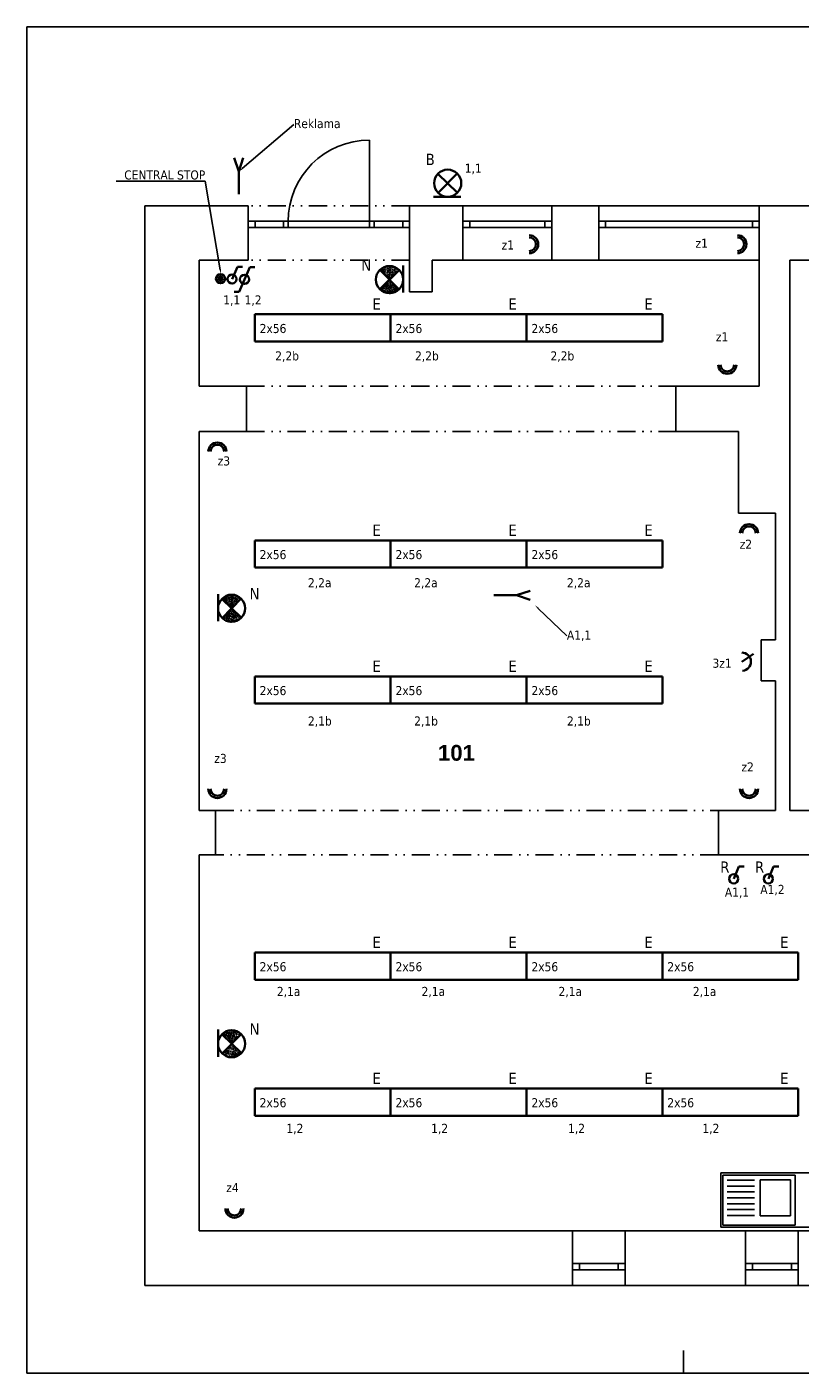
# Model space of a CAD drawing. Header units: millimetres. Extents: x -43330 to -14980, y 7648 to 41537.
# Tile 2 of 5: x -43330 to -34795, y 26687 to 41537. Entities that reach past the tile are written whole.
import ezdxf
from ezdxf import colors
from ezdxf.entities.mleader import LeaderData, LeaderLine
from ezdxf.enums import TextEntityAlignment as Align
from ezdxf.math import Vec2, Vec3

# ---------------------------------------------------------------- set-up
doc = ezdxf.new("R2010")
doc.units = ezdxf.units.MM
doc.header["$MEASUREMENT"] = 0
doc.linetypes.add('Čerchovaná se dvěma tečkami M', pattern=[455.00000000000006, 200, -75.00000000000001, 15.00000000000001, -75.00000000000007, 15.00000000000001, -75.00000000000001])
for name, color, linetype, lineweight in [('0_E_Osv', 1, 'Continuous', 35), ('0_E_Pop', 4, 'Continuous', 20), ('E_BYTY', 1, 'Continuous', 35)]:
    doc.layers.add(name, color=color, linetype=linetype, lineweight=lineweight)
for name, color, linetype in [('Nábytek', 7, 'Continuous'), ('Okna ArchiCADu', 7, 'Continuous'), ('SLEPAK', 7, 'Continuous')]:
    doc.layers.add(name, color=color, linetype=linetype)
doc.styles.add('GENERATED_STYLE_1', font='arialbd.ttf')
doc.styles.get("Standard").update_dxf_attribs({"font": 'tahoma.ttf'})

# ---------------------------------------------------------------- blocks, each defined once
blk = doc.blocks.new('Sv_zářivkové 2x36W')
at = {"linetype": 'Continuous'}
for p, q in [((1500, 150), (0, 150)), ((0, 150), (0, -150)), ((1500, -150), (1500, 150)), ((0, -150), (1500, -150))]:
    blk.add_line(p, q, dxfattribs=at)
at = {"flags": 9}
for tag, p in [('MJ', (200, 331.1135700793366)), ('SKUPINA', (200, 181.1135700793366))]:
    blk.add_attdef(tag, text='', height=100, dxfattribs=at).set_placement(p, align=Align.RIGHT)
for tag, p, height, flags in [('OZNAČENÍ', (1300, 200), 125, 8), ('TYP', (54.93285732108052, -56.54743458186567), 100, 8), ('VÝROBCE', (300, -300), 100, 9), ('POPIS', (300, -450), 100, 9), ('POZNÁMKA', (300, -600), 100, 9)]:
    blk.add_attdef(tag, p, '', height=height, dxfattribs=dict(flags=flags))
blk = doc.blocks.new('Vývod 230V')
at = {"linetype": 'Continuous'}
for p, q in [((-250, 0), (-400, 50)), ((-250, 0), (-400, -50)), ((0, 0), (-250, 0))]:
    blk.add_line(p, q, dxfattribs=at)
at = {"flags": 9}
for tag, p in [('MJ', (-500, 100)), ('SKUPINA', (-500, -50))]:
    blk.add_attdef(tag, text='', height=100, dxfattribs=at).set_placement(p, align=Align.RIGHT)
for tag, p, height, flags in [('OZNAČENÍ', (-250, 100), 125, 8), ('TYP', (50, -50), 100, 9), ('VÝROBCE', (50, -200), 100, 9), ('POPIS', (-450, -400), 100, 9), ('POZNÁMKA', (-450, -550), 100, 9)]:
    blk.add_attdef(tag, p, '', height=height, dxfattribs=dict(flags=flags))
blk = doc.blocks.new('Zásuvka 230V_Dvojitá')
for radius in [99.91381478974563, 75]:
    blk.add_arc((0, 99.91381478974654), radius, 180, 0)
for tag, p, height, flags in [('OZNAČENÍ', (100, 150), 125, 8), ('TYP', (200, 0), 100, 9), ('VÝROBCE', (200, -150), 100, 9), ('POPIS', (-300, -350), 100, 9), ('POZNÁMKA', (-300, -500), 100, 9)]:
    blk.add_attdef(tag, p, '', height=height, dxfattribs=dict(flags=flags))
at = {"flags": 9}
for tag, p in [('MJ', (-350, 150)), ('SKUPINA', (-350, 0))]:
    blk.add_attdef(tag, text='', height=100, dxfattribs=at).set_placement(p, align=Align.RIGHT)
blk = doc.blocks.new('Sv_žárovkové nástěnné')
at = {"linetype": 'Continuous'}
blk.add_line((-149.8520169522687, 156.6613073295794), (-149.8520169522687, -143.3386926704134), dxfattribs=at)
for p, q in [((-107.2270380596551, 104.8921460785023), (107.2270380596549, -104.8921460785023)), ((-104.8921460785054, -107.227038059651), (104.8921460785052, 107.2270380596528))]:
    blk.add_line(p, q)
blk.add_circle((-7.275957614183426e-12, 0), 150)
at = {"flags": 9}
for tag, p in [('MJ', (-250, 100.0000000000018)), ('SKUPINA', (-250, -49.99999999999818))]:
    blk.add_attdef(tag, text='', height=100, dxfattribs=at).set_placement(p, align=Align.RIGHT)
for tag, p, height, flags in [('OZNAČENÍ', (200, 100.0000000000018), 125, 8), ('TYP', (300, -49.99999999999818), 100, 9), ('VÝROBCE', (300, -199.9999999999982), 100, 9), ('POPIS', (-200, -399.9999999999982), 100, 9), ('POZNÁMKA', (-200, -549.9999999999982), 100, 9)]:
    blk.add_attdef(tag, p, '', height=height, dxfattribs=dict(flags=flags))
blk = doc.blocks.new('Spínač jednopólový ř.1')
for p, q in [((0, 0), (57.55913745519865, 136.5374026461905)), ((57.55913745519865, 136.5374026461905), (115.1183395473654, 136.5374026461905))]:
    blk.add_line(p, q)
blk.add_circle((0, 0), 50)
at = {"flags": 9}
for tag, p in [('MJ', (-300, 200)), ('SKUPINA', (-300, 50))]:
    blk.add_attdef(tag, text='', height=100, dxfattribs=at).set_placement(p, align=Align.RIGHT)
for tag, p, height, flags in [('OZNAČENÍ', (150, 200), 125, 8), ('TYP', (250, 50), 100, 9), ('VÝROBCE', (250, -100), 100, 9), ('POPIS', (-250, -300), 100, 9), ('POZNÁMKA', (-250, -450), 100, 9)]:
    blk.add_attdef(tag, p, '', height=height, dxfattribs=dict(flags=flags))
blk = doc.blocks.new('Spínač střídavý_schod ř.6')
for p, q in [((0, 0), (-57.55913745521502, -136.5374026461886)), ((0, 0), (57.55913745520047, 136.5374026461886)), ((57.55913745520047, 136.5374026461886), (115.1183395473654, 136.5374026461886)), ((-57.55913745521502, -136.5374026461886), (-115.1183395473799, -136.5374026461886))]:
    blk.add_line(p, q)
blk.add_circle((0, 0), 50)
for tag, p, height, flags in [('OZNAČENÍ', (150, 150), 125, 8), ('TYP', (250, 0), 100, 9), ('VÝROBCE', (250, -150), 100, 9), ('POPIS', (-250, -350), 100, 9), ('POZNÁMKA', (-250, -500), 100, 9)]:
    blk.add_attdef(tag, p, '', height=height, dxfattribs=dict(flags=flags))
at = {"flags": 9}
for tag, p in [('MJ', (-300, 150)), ('SKUPINA', (-300, 0))]:
    blk.add_attdef(tag, text='', height=100, dxfattribs=at).set_placement(p, align=Align.RIGHT)
blk = doc.blocks.new('Zásuvka 230V_Jednoduchá')
blk.add_arc((-4.150857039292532, 99.91381478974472), 100, 184.7578987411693, 0)
for tag, p, height, flags in [('OZNAČENÍ', (150, 150), 125, 8), ('TYP', (250, 0), 100, 9), ('VÝROBCE', (250, -150), 100, 9), ('POPIS', (-250, -350), 100, 9), ('POZNÁMKA', (-250, -500), 100, 9)]:
    blk.add_attdef(tag, p, '', height=height, dxfattribs=dict(flags=flags))
at = {"flags": 9}
for tag, p in [('MJ', (-300, 150)), ('SKUPINA', (-300, 0))]:
    blk.add_attdef(tag, text='', height=100, dxfattribs=at).set_placement(p, align=Align.RIGHT)
blk = doc.blocks.new('TL_ZV')
at = {"linetype": 'Continuous'}
blk.add_hatch(color=256, dxfattribs=at).paths.add_polyline_path([(100, 0, 1), (-100, 0, 1)])
for radius in [200, 100]:
    blk.add_circle((0, 0), radius)
blk = doc.blocks.new('Svítidlo nouzové')
h = blk.add_hatch()
h.set_pattern_fill('AR-CONC', color=256, scale=0.1, style=0)
h.set_pattern_definition([(49.99999999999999, (-8666.151685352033, -7655.050718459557), (18.2184668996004, -1.593908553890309), [1.905, -20.955]), (355, (-8666.151685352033, -7655.050718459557), (-3.524282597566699, 19.105664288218), [1.524, -16.764]), (100.451, (-8664.633485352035, -7655.183543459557), (14.69425016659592, 17.51166878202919), [1.619, -17.809]), (46.18420000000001, (-8666.151685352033, -7649.970718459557), (27.10790408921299, -4.204232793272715), [2.8575, -31.4325]), (96.6356, (-8663.892695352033, -7650.321068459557), (23.74042344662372, 24.74255558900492), [2.428499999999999, -26.71349999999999]), (351.1840000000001, (-8666.151685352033, -7649.970718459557), (23.74046058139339, 24.74251178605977), [2.286, -25.146]), (21, (-8663.611685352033, -7651.240718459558), (15.16148798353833, -10.22655185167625), [1.905, -20.955]), (326.0000000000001, (-8663.611685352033, -7651.240718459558), (6.180202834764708, 18.41879661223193), [1.524, -16.764]), (71.4514, (-8662.348235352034, -7652.092928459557), (21.34164907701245, 8.192285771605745), [1.619, -17.809]), (37.50000000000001, (-8666.151685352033, -7655.050718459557), (0.3088603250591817, 8.455503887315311), [0, -16.5608, 0, -17.018, 0, -16.8275]), (7.499999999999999, (-8666.151685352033, -7655.050718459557), (6.681966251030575, 10.01805748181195), [0, -9.7028, 0, -16.1798, 0, -6.413500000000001]), (327.5, (-8671.815885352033, -7655.050718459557), (13.55905951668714, -0.5728743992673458), [0, -6.350000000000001, 0, -19.812, 0, -26.289]), (317.5, (-8674.355885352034, -7655.050718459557), (14.81291813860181, 2.542649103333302), [0, -8.255, 0, -13.1572, 0, -18.669])])
h.paths.add_polyline_path([(104.8921460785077, 107.2270380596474, 0.4142135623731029), (-107.2270380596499, 104.8921460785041), (7.048583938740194e-12, 0)])
h.paths.add_polyline_path([(107.2270380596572, -104.8921460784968), (7.503331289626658e-12, 0), (-104.8921460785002, -107.2270380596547, 0.4142135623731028)])
at = {"linetype": 'Continuous'}
blk.add_line((-149.8520169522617, 156.6613073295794), (-149.8520169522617, -143.3386926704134), dxfattribs=at)
for p, q in [((-107.2270380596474, 104.8921460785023), (107.2270380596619, -104.8921460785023)), ((-104.8921460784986, -107.2270380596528), (104.8921460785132, 107.2270380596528))]:
    blk.add_line(p, q)
blk.add_circle((0, 0), 150)
at = {"flags": 9}
for tag, p in [('MJ', (-252.3480854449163, 99.09865444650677)), ('SKUPINA', (-252.3480854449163, -50.90134555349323))]:
    blk.add_attdef(tag, text='', height=100, dxfattribs=at).set_placement(p, align=Align.RIGHT)
for tag, p, height, flags in [('OZNAČENÍ', (197.6519145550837, 99.09865444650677), 125, 8), ('TYP', (297.6519145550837, -50.90134555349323), 100, 9), ('VÝROBCE', (297.6519145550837, -200.9013455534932), 100, 9), ('POPIS', (-202.3480854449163, -400.9013455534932), 100, 9), ('POZNÁMKA', (-202.3480854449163, -550.9013455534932), 100, 9)]:
    blk.add_attdef(tag, p, '', height=height, dxfattribs=dict(flags=flags))

msp = doc.modelspace()

# ---------------------------------------------------------------- linework, layer by layer
at = {"layer": '0_E_Osv'}
msp.add_line((-35437.9865357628, 34534.63545137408), (-35309.32861482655, 34620.94406249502), dxfattribs=at)
at = {"layer": 'Nábytek', "linetype": 'Continuous'}
for p, q in [((-34849.94829742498, 28870.6989521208), (-35649.94829742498, 28870.6989521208)), ((-35649.94829742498, 28870.6989521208), (-35649.94829742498, 28320.6989521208)), ((-35299.94829742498, 28815.6989521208), (-35599.94829742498, 28815.6989521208)), ((-34899.94829742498, 28820.6989521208), (-35234.94829742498, 28820.6989521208)), ((-35234.94829742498, 28820.6989521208), (-35234.94829742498, 28420.6989521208)), ((-34899.94829742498, 28420.6989521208), (-34899.94829742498, 28820.6989521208)), ((-34849.94829742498, 28320.6989521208), (-34849.94829742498, 28870.6989521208)), ((-35299.94829742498, 28750.6989521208), (-35599.94829742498, 28750.6989521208)), ((-35299.94829742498, 28685.6989521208), (-35599.94829742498, 28685.6989521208)), ((-35299.94829742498, 28620.6989521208), (-35599.94829742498, 28620.6989521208)), ((-35299.94829742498, 28555.69895212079), (-35599.94829742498, 28555.69895212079)), ((-35299.94829742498, 28490.6989521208), (-35599.94829742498, 28490.6989521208)), ((-35299.94829742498, 28425.6989521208), (-35599.94829742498, 28425.6989521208)), ((-35234.94829742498, 28420.6989521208), (-34899.94829742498, 28420.6989521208)), ((-35649.94829742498, 28320.6989521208), (-34849.94829742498, 28320.6989521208))]:
    msp.add_line(p, q, dxfattribs=at)
at = {"layer": 'Okna ArchiCADu', "linetype": 'Čerchovaná se dvěma tečkami M'}
for p, q in [((-39106.8306814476, 39565.17854296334), (-40886.83068144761, 39565.17854296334)), ((-39106.8306814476, 38965.17854296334), (-40886.83068144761, 38965.17854296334))]:
    msp.add_line(p, q, dxfattribs=at)
at = {"layer": 'Okna ArchiCADu', "linetype": 'Continuous'}
for p, q in [((-37536.83068144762, 39565.17854296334), (-38516.83068144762, 39565.17854296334)), ((-35246.83068144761, 39565.17854296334), (-37016.83068144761, 39565.17854296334)), ((-40886.83068144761, 39395.17854296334), (-40811.8306814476, 39395.17854296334)), ((-40886.83068144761, 39395.17854296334), (-40886.83068144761, 39325.17854296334)), ((-40811.8306814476, 39395.17854296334), (-40811.8306814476, 39325.17854296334)), ((-40811.8306814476, 39395.17854296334), (-39181.83068144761, 39395.17854296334)), ((-39181.83068144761, 39325.17854296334), (-39181.83068144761, 39395.17854296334)), ((-39181.83068144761, 39395.17854296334), (-39106.8306814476, 39395.17854296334)), ((-39106.8306814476, 39395.17854296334), (-39106.8306814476, 39325.17854296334)), ((-38516.83068144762, 39395.17854296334), (-38441.83068144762, 39395.17854296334)), ((-38516.83068144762, 39395.17854296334), (-38516.83068144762, 39325.17854296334)), ((-38441.83068144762, 39395.17854296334), (-38441.83068144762, 39325.17854296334)), ((-38441.83068144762, 39395.17854296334), (-37611.83068144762, 39395.17854296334)), ((-37611.83068144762, 39325.17854296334), (-37611.83068144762, 39395.17854296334)), ((-37611.83068144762, 39395.17854296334), (-37536.83068144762, 39395.17854296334)), ((-37536.83068144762, 39395.17854296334), (-37536.83068144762, 39325.17854296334)), ((-37016.83068144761, 39395.17854296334), (-36941.83068144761, 39395.17854296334)), ((-37016.83068144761, 39395.17854296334), (-37016.83068144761, 39325.17854296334)), ((-36941.83068144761, 39395.17854296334), (-36941.83068144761, 39325.17854296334)), ((-36941.83068144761, 39395.17854296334), (-35321.83068144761, 39395.17854296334)), ((-35321.83068144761, 39325.17854296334), (-35321.83068144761, 39395.17854296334)), ((-35321.83068144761, 39395.17854296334), (-35246.83068144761, 39395.17854296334)), ((-35246.83068144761, 39395.17854296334), (-35246.83068144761, 39325.17854296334)), ((-40811.8306814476, 39325.17854296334), (-40886.83068144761, 39325.17854296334)), ((-39181.83068144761, 39325.17854296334), (-40811.8306814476, 39325.17854296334)), ((-39106.8306814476, 39325.17854296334), (-39181.83068144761, 39325.17854296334)), ((-38441.83068144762, 39325.17854296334), (-38516.83068144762, 39325.17854296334)), ((-37611.83068144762, 39325.17854296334), (-38441.83068144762, 39325.17854296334)), ((-37536.83068144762, 39325.17854296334), (-37611.83068144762, 39325.17854296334)), ((-36941.83068144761, 39325.17854296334), (-37016.83068144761, 39325.17854296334)), ((-35321.83068144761, 39325.17854296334), (-36941.83068144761, 39325.17854296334)), ((-35246.83068144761, 39325.17854296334), (-35321.83068144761, 39325.17854296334)), ((-37536.83068144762, 38965.17854296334), (-38516.83068144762, 38965.17854296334)), ((-35246.83068144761, 38965.17854296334), (-37016.83068144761, 38965.17854296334)), ((-36726.83068144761, 28255.17854296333), (-37306.83068144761, 28255.17854296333)), ((-35396.83068144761, 28255.17854296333), (-34816.83068144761, 28255.17854296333)), ((-37231.83068144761, 27895.17854296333), (-37306.83068144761, 27895.17854296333)), ((-37306.83068144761, 27825.17854296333), (-37306.83068144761, 27895.17854296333)), ((-37306.83068144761, 27825.17854296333), (-37231.83068144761, 27825.17854296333)), ((-37231.83068144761, 27825.17854296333), (-37231.83068144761, 27895.17854296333)), ((-36801.8306814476, 27895.17854296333), (-37231.83068144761, 27895.17854296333)), ((-37231.83068144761, 27825.17854296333), (-36801.8306814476, 27825.17854296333)), ((-36726.83068144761, 27895.17854296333), (-36801.8306814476, 27895.17854296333)), ((-36801.8306814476, 27895.17854296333), (-36801.8306814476, 27825.17854296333)), ((-36801.8306814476, 27825.17854296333), (-36726.83068144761, 27825.17854296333)), ((-36726.83068144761, 27825.17854296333), (-36726.83068144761, 27895.17854296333)), ((-35396.83068144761, 27895.17854296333), (-35321.83068144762, 27895.17854296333)), ((-35396.83068144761, 27825.17854296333), (-35396.83068144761, 27895.17854296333)), ((-35321.83068144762, 27825.17854296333), (-35396.83068144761, 27825.17854296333)), ((-35321.83068144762, 27895.17854296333), (-35321.83068144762, 27825.17854296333)), ((-35321.83068144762, 27895.17854296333), (-34891.83068144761, 27895.17854296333)), ((-34891.83068144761, 27825.17854296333), (-35321.83068144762, 27825.17854296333)), ((-34891.83068144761, 27825.17854296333), (-34891.83068144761, 27895.17854296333)), ((-34891.83068144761, 27895.17854296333), (-34816.83068144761, 27895.17854296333)), ((-34816.83068144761, 27825.17854296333), (-34891.83068144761, 27825.17854296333)), ((-34816.83068144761, 27825.17854296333), (-34816.83068144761, 27895.17854296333)), ((-36726.83068144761, 27655.17854296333), (-37306.83068144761, 27655.17854296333)), ((-35396.83068144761, 27655.17854296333), (-34816.83068144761, 27655.17854296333))]:
    msp.add_line(p, q, dxfattribs=at)
at = {"layer": 'SLEPAK', "linetype": 'Continuous'}
for p, q in [((-39546.8306814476, 39389.73738884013), (-39546.8306814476, 40289.73738884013)), ((-40886.83068144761, 39565.17854296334), (-40886.83068144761, 39395.17854296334)), ((-39106.8306814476, 39565.17854296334), (-39106.8306814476, 39395.17854296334)), ((-38516.83068144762, 39565.17854296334), (-38516.83068144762, 39395.17854296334)), ((-37536.83068144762, 39565.17854296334), (-37536.83068144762, 39395.17854296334)), ((-37016.83068144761, 39565.17854296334), (-37016.83068144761, 39395.17854296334)), ((-35246.83068144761, 39565.17854296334), (-35246.83068144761, 39395.17854296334)), ((-40886.83068144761, 39395.17854296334), (-40886.83068144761, 39325.17854296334)), ((-40496.8306814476, 39324.02721018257), (-40496.8306814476, 39389.73738884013)), ((-40446.83068144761, 39324.02721018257), (-40446.83068144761, 39389.73738884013)), ((-39546.8306814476, 39324.02721018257), (-39546.8306814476, 39389.73738884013)), ((-39496.8306814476, 39324.02721018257), (-39496.8306814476, 39389.73738884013)), ((-39106.8306814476, 39395.17854296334), (-39106.8306814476, 39325.17854296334)), ((-38516.83068144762, 39395.17854296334), (-38516.83068144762, 39325.17854296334)), ((-37536.83068144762, 39395.17854296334), (-37536.83068144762, 39325.17854296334)), ((-37016.83068144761, 39395.17854296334), (-37016.83068144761, 39325.17854296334)), ((-35246.83068144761, 39395.17854296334), (-35246.83068144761, 39325.17854296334)), ((-40886.83068144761, 39325.17854296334), (-40886.83068144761, 38965.17854296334)), ((-39106.8306814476, 39325.17854296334), (-39106.8306814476, 38965.17854296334)), ((-38516.83068144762, 39325.17854296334), (-38516.83068144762, 38965.17854296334)), ((-37536.83068144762, 39325.17854296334), (-37536.83068144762, 38965.17854296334)), ((-37016.83068144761, 39325.17854296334), (-37016.83068144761, 38965.17854296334)), ((-35246.83068144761, 39325.17854296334), (-35246.83068144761, 38965.17854296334)), ((-39106.8306814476, 38965.17854296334), (-39106.8306814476, 38615.17854296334)), ((-38856.8306814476, 38615.17854296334), (-38856.8306814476, 38965.17854296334)), ((-39106.8306814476, 38615.17854296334), (-38856.8306814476, 38615.17854296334)), ((-35476.8306814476, 37075.17854296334), (-35476.8306814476, 36175.17854296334)), ((-35476.8306814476, 36175.17854296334), (-35066.8306814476, 36175.17854296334)), ((-35066.8306814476, 34775.17854296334), (-35226.8306814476, 34775.17854296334)), ((-35226.8306814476, 34775.17854296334), (-35226.8306814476, 34325.17854296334)), ((-35226.8306814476, 34325.17854296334), (-35066.8306814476, 34325.17854296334)), ((-35672.06974593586, 28895.17854296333), (-35672.06974593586, 28295.17854296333)), ((-35672.06974593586, 28895.17854296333), (-33315.9510840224, 28895.17854296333)), ((-37306.83068144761, 27895.17854296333), (-37306.83068144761, 28255.17854296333)), ((-36726.83068144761, 27895.17854296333), (-36726.83068144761, 28255.17854296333)), ((-35672.06974593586, 28295.17854296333), (-32472.06974593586, 28295.17854296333)), ((-35396.83068144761, 27895.17854296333), (-35396.83068144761, 28255.17854296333)), ((-34816.83068144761, 27895.17854296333), (-34816.83068144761, 28255.17854296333)), ((-37306.83068144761, 27825.17854296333), (-37306.83068144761, 27895.17854296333)), ((-37306.83068144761, 27655.17854296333), (-37306.83068144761, 27825.17854296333)), ((-36726.83068144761, 27825.17854296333), (-36726.83068144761, 27895.17854296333)), ((-36726.83068144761, 27655.17854296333), (-36726.83068144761, 27825.17854296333)), ((-35396.83068144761, 27825.17854296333), (-35396.83068144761, 27895.17854296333)), ((-35396.83068144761, 27655.17854296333), (-35396.83068144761, 27825.17854296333)), ((-34816.83068144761, 27825.17854296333), (-34816.83068144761, 27895.17854296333)), ((-34816.83068144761, 27655.17854296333), (-34816.83068144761, 27825.17854296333))]:
    msp.add_line(p, q, dxfattribs=at)
at = {"layer": 'SLEPAK', "linetype": 'Čerchovaná se dvěma tečkami M'}
for p, q in [((-40906.8306814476, 37575.17854296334), (-36166.8306814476, 37575.17854296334)), ((-40906.8306814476, 37075.17854296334), (-36166.8306814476, 37075.17854296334)), ((-41246.8306814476, 32895.17854296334), (-35696.83068144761, 32895.17854296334)), ((-35696.83068144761, 32405.17854296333), (-41246.8306814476, 32405.17854296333))]:
    msp.add_line(p, q, dxfattribs=at)
at = {"layer": 'SLEPAK', "linetype": 'Continuous', "flags": 128}
for points in [[(-15081.87524433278, 41537.3294817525), (-43329.91012193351, 41537.3294817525)], [(-43329.91012193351, 41537.32948175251), (-43329.91012193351, 26687.32948175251)], [(-40886.83067816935, 39565.17854296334), (-42026.83068144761, 39565.17854296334)], [(-42026.83068144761, 39565.17854296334), (-42026.83068144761, 37575.17854296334)], [(-38516.83063227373, 39565.17854296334), (-39106.83056015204, 39565.17854296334)], [(-37016.83071914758, 39565.17854296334), (-37536.8307814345, 39565.17854296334)], [(-31926.83080438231, 39565.17854296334), (-35246.83068800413, 39565.17854296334)], [(-41426.8306814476, 38965.17854296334), (-40886.83074000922, 38965.17854296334)], [(-41426.8306814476, 37575.17854296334), (-41426.8306814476, 38965.17854296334)], [(-38856.8306814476, 38965.17854296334), (-38516.83058697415, 38965.17854296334)], [(-37536.83071810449, 38965.17854296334), (-37016.83060053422, 38965.17854296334)], [(-35246.83068144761, 38965.17854296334), (-35246.83068144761, 37575.17854296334)], [(-34906.83068144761, 38965.17854296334), (-32226.8306814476, 38965.17854296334)], [(-34906.83068144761, 37075.17854296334), (-34906.83068144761, 38965.17854296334)], [(-42026.83068144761, 37575.17854296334), (-42026.83068144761, 37075.17854296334)], [(-40906.8306814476, 37575.17854296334), (-41426.8306814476, 37575.17854296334)], [(-40906.8306814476, 37075.17854296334), (-40906.8306814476, 37575.17854296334)], [(-35246.83068144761, 37575.17854296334), (-36166.8306814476, 37575.17854296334)], [(-36166.8306814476, 37575.17854296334), (-36166.8306814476, 37075.17854296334)], [(-42026.83068144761, 37075.17854296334), (-42026.83068144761, 27655.17854296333)], [(-41426.8306814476, 32895.17854296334), (-41426.8306814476, 37075.17854296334)], [(-41426.8306814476, 37075.17854296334), (-40906.8306814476, 37075.17854296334)], [(-36166.8306814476, 37075.17854296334), (-35476.8306814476, 37075.17854296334)], [(-34906.83068144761, 32895.17854296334), (-34906.83068144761, 37075.17854296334)], [(-35066.8306814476, 36175.17854296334), (-35066.8306814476, 34775.17854296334)], [(-35066.8306814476, 34325.17854296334), (-35066.8306814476, 32895.17854296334)], [(-41246.8306814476, 32895.17854296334), (-41426.8306814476, 32895.17854296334)], [(-41246.8306814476, 32405.17854296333), (-41246.8306814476, 32895.17854296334)], [(-35066.8306814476, 32895.17854296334), (-35696.83068144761, 32895.17854296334)], [(-35696.83068144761, 32895.17854296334), (-35696.83068144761, 32405.17854296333)], [(-32226.8306814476, 32895.17854296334), (-34906.83068144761, 32895.17854296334)], [(-41426.8306814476, 28255.17854296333), (-41426.8306814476, 32405.17854296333)], [(-41426.8306814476, 32405.17854296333), (-41246.8306814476, 32405.17854296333)], [(-35696.83068144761, 32405.17854296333), (-34610.23779424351, 32405.17854296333)], [(-37306.83070946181, 28255.17854296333), (-41426.8306814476, 28255.17854296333)], [(-35396.83073136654, 28255.17854296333), (-36726.83074015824, 28255.17854296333)], [(-33716.83068144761, 28255.17854296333), (-34816.83076206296, 28255.17854296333)], [(-42026.83068144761, 27655.17854296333), (-37306.83076340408, 27655.17854296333)], [(-36726.83067489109, 27655.17854296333), (-35396.83075356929, 27655.17854296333)], [(-34816.83066505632, 27655.17854296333), (-32626.8306978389, 27655.17854296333)], [(-36081.87524433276, 26687.3294817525), (-36081.87524433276, 26937.3294817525)], [(-15081.87524433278, 26687.3294817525), (-43329.91012193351, 26687.3294817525)]]:
    msp.add_lwpolyline(points, dxfattribs=at)
at = {"layer": 'SLEPAK', "linetype": 'Continuous'}
msp.add_arc((-39546.8306814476, 39389.73738884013), 900.0000000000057, 90, 180, dxfattribs=at)

# ---------------------------------------------------------------- block references
at = {"layer": '0_E_Osv', "linetype": 'Continuous'}
ref = msp.add_blockref('Sv_žárovkové nástěnné', (-38685.08050010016, 39813.41980441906), dxfattribs=dict(at, rotation=90))
ref.add_attrib('OZNAČENÍ', 'B', (-38929.15920541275, 40013.4198044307), dxfattribs={"layer": '0', "height": 125})
for name, p, rotation in [('Vývod 230V', (-40992.43266439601, 39691.78549412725), 270), ('Zásuvka 230V_Dvojitá', (-41227.63364742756, 36952.89518153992), 180), ('Zásuvka 230V_Dvojitá', (-35358.78057563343, 36052.09142564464), 180), ('Vývod 230V', (-38175.14137478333, 35267.88224994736), 180)]:
    msp.add_blockref(name, p, dxfattribs=dict(at, rotation=rotation))
at = {"layer": '0_E_Osv', "linetype": 'Continuous', "xscale": -1, "rotation": 90}
for p in [(-37685.8359617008, 39139.99392336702), (-35388.18785350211, 39139.99392336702)]:
    msp.add_blockref('Zásuvka 230V_Dvojitá', p, dxfattribs=at)
at = {"layer": '0_E_Osv', "lineweight": 35, "ltscale": 0.35, "xscale": 0.2500000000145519, "yscale": 0.25, "zscale": 0.25, "rotation": 180}
msp.add_blockref('TL_ZV', (-41192.72294269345, 38759.83439020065), dxfattribs=at)
at = {"layer": '0_E_Osv', "linetype": 'Continuous'}
for name, p in [('Spínač jednopólový ř.1', (-41064.64163094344, 38755.61689605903)), ('Spínač střídavý_schod ř.6', (-40928.04423664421, 38752.08233198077))]:
    msp.add_blockref(name, p, dxfattribs=at)
ref = msp.add_blockref('Sv_zářivkové 2x36W', (-40815.75004752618, 38217.11938058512), dxfattribs=at)
ref.add_attrib('OZNAČENÍ', 'E', (-39515.75004747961, 38417.11938059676), dxfattribs={"layer": '0', "height": 125})
ref.add_attrib('TYP', '2x56', (-40760.81719018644, 38160.57194602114), dxfattribs={"layer": '0', "height": 100})
ref = msp.add_blockref('Sv_zářivkové 2x36W', (-39315.75004752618, 38217.11938058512), dxfattribs=at)
ref.add_attrib('OZNAČENÍ', 'E', (-38015.75004747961, 38417.11938059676), dxfattribs={"layer": '0', "height": 125})
ref.add_attrib('TYP', '2x56', (-39260.81719018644, 38160.57194602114), dxfattribs={"layer": '0', "height": 100})
ref = msp.add_blockref('Sv_zářivkové 2x36W', (-37815.75004752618, 38217.11938058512), dxfattribs=at)
ref.add_attrib('OZNAČENÍ', 'E', (-36515.75004747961, 38417.11938059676), dxfattribs={"layer": '0', "height": 125})
ref.add_attrib('TYP', '2x56', (-37760.81719018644, 38160.57194602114), dxfattribs={"layer": '0', "height": 100})
at = {"layer": '0_E_Osv', "linetype": 'Continuous', "xscale": -1}
for p in [(-35598.7380068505, 37711.08220639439), (-41227.63364742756, 33031.09417100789), (-35358.78057563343, 33031.09417100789), (-41039.50993194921, 28401.38169849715)]:
    msp.add_blockref('Zásuvka 230V_Dvojitá', p, dxfattribs=at)
at = {"layer": '0_E_Osv', "linetype": 'Continuous'}
ref = msp.add_blockref('Sv_zářivkové 2x36W', (-40815.75004752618, 35723.02629444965), dxfattribs=at)
ref.add_attrib('OZNAČENÍ', 'E', (-39515.75004747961, 35923.02629446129), dxfattribs={"layer": '0', "height": 125})
ref.add_attrib('TYP', '2x56', (-40760.81719018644, 35666.47885988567), dxfattribs={"layer": '0', "height": 100})
ref = msp.add_blockref('Sv_zářivkové 2x36W', (-39315.75004752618, 35723.02629444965), dxfattribs=at)
ref.add_attrib('OZNAČENÍ', 'E', (-38015.75004747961, 35923.02629446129), dxfattribs={"layer": '0', "height": 125})
ref.add_attrib('TYP', '2x56', (-39260.81719018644, 35666.47885988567), dxfattribs={"layer": '0', "height": 100})
ref = msp.add_blockref('Sv_zářivkové 2x36W', (-37815.75004752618, 35723.02629444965), dxfattribs=at)
ref.add_attrib('OZNAČENÍ', 'E', (-36515.75004747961, 35923.02629446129), dxfattribs={"layer": '0', "height": 125})
ref.add_attrib('TYP', '2x56', (-37760.81719018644, 35666.47885988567), dxfattribs={"layer": '0', "height": 100})
at = {"layer": '0_E_Osv', "rotation": 90}
msp.add_blockref('Zásuvka 230V_Jednoduchá', (-35338.07272097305, 34538.78630841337), dxfattribs=at)
at = {"layer": '0_E_Osv', "linetype": 'Continuous'}
ref = msp.add_blockref('Sv_zářivkové 2x36W', (-40815.75004752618, 34223.02629444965), dxfattribs=at)
ref.add_attrib('OZNAČENÍ', 'E', (-39515.75004747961, 34423.02629446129), dxfattribs={"layer": '0', "height": 125})
ref.add_attrib('TYP', '2x56', (-40760.81719018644, 34166.47885988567), dxfattribs={"layer": '0', "height": 100})
ref = msp.add_blockref('Sv_zářivkové 2x36W', (-39315.75004752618, 34223.02629444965), dxfattribs=at)
ref.add_attrib('OZNAČENÍ', 'E', (-38015.75004747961, 34423.02629446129), dxfattribs={"layer": '0', "height": 125})
ref.add_attrib('TYP', '2x56', (-39260.81719018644, 34166.47885988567), dxfattribs={"layer": '0', "height": 100})
ref = msp.add_blockref('Sv_zářivkové 2x36W', (-37815.75004752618, 34223.02629444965), dxfattribs=at)
ref.add_attrib('OZNAČENÍ', 'E', (-36515.75004747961, 34423.02629446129), dxfattribs={"layer": '0', "height": 125})
ref.add_attrib('TYP', '2x56', (-37760.81719018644, 34166.47885988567), dxfattribs={"layer": '0', "height": 100})
ref = msp.add_blockref('Spínač jednopólový ř.1', (-35528.13281874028, 32139.51848070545), dxfattribs=at)
ref.add_attrib('OZNAČENÍ', 'R', (-35677.19703382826, 32206.67620761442), dxfattribs={"layer": '0', "height": 125})
ref = msp.add_blockref('Spínač jednopólový ř.1', (-35145.22036299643, 32139.51848070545), dxfattribs=at)
ref.add_attrib('OZNAČENÍ', 'R', (-35294.28457808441, 32206.67620761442), dxfattribs={"layer": '0', "height": 125})
ref = msp.add_blockref('Sv_zářivkové 2x36W', (-40815.75004752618, 31176.48154039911), dxfattribs=at)
ref.add_attrib('OZNAČENÍ', 'E', (-39515.75004747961, 31376.48154041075), dxfattribs={"layer": '0', "height": 125})
ref.add_attrib('TYP', '2x56', (-40760.81719018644, 31119.93410583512), dxfattribs={"layer": '0', "height": 100})
ref = msp.add_blockref('Sv_zářivkové 2x36W', (-39315.75004752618, 31176.48154039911), dxfattribs=at)
ref.add_attrib('OZNAČENÍ', 'E', (-38015.75004747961, 31376.48154041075), dxfattribs={"layer": '0', "height": 125})
ref.add_attrib('TYP', '2x56', (-39260.81719018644, 31119.93410583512), dxfattribs={"layer": '0', "height": 100})
ref = msp.add_blockref('Sv_zářivkové 2x36W', (-37815.75004752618, 31176.48154039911), dxfattribs=at)
ref.add_attrib('OZNAČENÍ', 'E', (-36515.75004747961, 31376.48154041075), dxfattribs={"layer": '0', "height": 125})
ref.add_attrib('TYP', '2x56', (-37760.81719018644, 31119.93410583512), dxfattribs={"layer": '0', "height": 100})
ref = msp.add_blockref('Sv_zářivkové 2x36W', (-36315.75004752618, 31176.48154039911), dxfattribs=at)
ref.add_attrib('OZNAČENÍ', 'E', (-35015.75004747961, 31376.48154041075), dxfattribs={"layer": '0', "height": 125})
ref.add_attrib('TYP', '2x56', (-36260.81719018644, 31119.93410583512), dxfattribs={"layer": '0', "height": 100})
ref = msp.add_blockref('Sv_zářivkové 2x36W', (-40815.75004752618, 29676.48154039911), dxfattribs=at)
ref.add_attrib('OZNAČENÍ', 'E', (-39515.75004747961, 29876.48154041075), dxfattribs={"layer": '0', "height": 125})
ref.add_attrib('TYP', '2x56', (-40760.81719018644, 29619.93410583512), dxfattribs={"layer": '0', "height": 100})
ref = msp.add_blockref('Sv_zářivkové 2x36W', (-39315.75004752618, 29676.48154039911), dxfattribs=at)
ref.add_attrib('OZNAČENÍ', 'E', (-38015.75004747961, 29876.48154041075), dxfattribs={"layer": '0', "height": 125})
ref.add_attrib('TYP', '2x56', (-39260.81719018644, 29619.93410583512), dxfattribs={"layer": '0', "height": 100})
ref = msp.add_blockref('Sv_zářivkové 2x36W', (-37815.75004752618, 29676.48154039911), dxfattribs=at)
ref.add_attrib('OZNAČENÍ', 'E', (-36515.75004747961, 29876.48154041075), dxfattribs={"layer": '0', "height": 125})
ref.add_attrib('TYP', '2x56', (-37760.81719018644, 29619.93410583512), dxfattribs={"layer": '0', "height": 100})
ref = msp.add_blockref('Sv_zářivkové 2x36W', (-36315.75004752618, 29676.48154039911), dxfattribs=at)
ref.add_attrib('OZNAČENÍ', 'E', (-35015.75004747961, 29876.48154041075), dxfattribs={"layer": '0', "height": 125})
ref.add_attrib('TYP', '2x56', (-36260.81719018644, 29619.93410583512), dxfattribs={"layer": '0', "height": 100})
at = {"layer": 'E_BYTY', "linetype": 'Continuous'}
ref = msp.add_blockref('Svítidlo nouzové', (-39327.62023094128, 38749.8038256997), dxfattribs=dict(at, xscale=-1))
ref.add_attrib('OZNAČENÍ', 'N', (-39640.03037249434, 38848.90248014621), dxfattribs={"layer": '0', "height": 125})
ref = msp.add_blockref('Svítidlo nouzové', (-41070.22076185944, 35123.98808018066), dxfattribs=at)
ref.add_attrib('OZNAČENÍ', 'N', (-40872.56884730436, 35223.08673462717), dxfattribs={"layer": '0', "height": 125})
ref = msp.add_blockref('Svítidlo nouzové', (-41070.22076185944, 30320.601972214), dxfattribs=at)
ref.add_attrib('OZNAČENÍ', 'N', (-40872.56884730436, 30419.70062666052), dxfattribs={"layer": '0', "height": 125})

# ---------------------------------------------------------------- texts
at = {"linetype": 'Continuous', "insert": (-38588.56766824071, 33439.39389072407), "char_height": 175.0000000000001, "attachment_point": 8, "style": 'GENERATED_STYLE_1'}
msp.add_mtext('{101}', dxfattribs=at)
at = {"layer": '0_E_Pop'}
for s, p in [('1,1', (-38496.73209803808, 39927.99808473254)), ('z1', (-38089.72785902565, 39081.76955489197)), ('z1', (-35950.14015958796, 39100.52404369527)), ('1,1', (-41162.82901704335, 38475.61525018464)), ('1,2', (-40927.13309097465, 38475.61525018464)), ('z1', (-35724.9204315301, 38069.02755313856)), ('2,2b', (-40589.14989060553, 37858.62738474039)), ('2,2b', (-39045.98128404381, 37858.62738474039)), ('2,2b', (-37550.66264753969, 37858.62738474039)), ('z3', (-41224.03555257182, 36699.95046093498)), ('z2', (-35462.16427072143, 35780.98090319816)), ('2,2a', (-40227.78343607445, 35355.82746250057)), ('2,2a', (-39055.4537947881, 35355.82746250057)), ('2,2a', (-37368.73442938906, 35355.82746250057)), ('3z1', (-35762.45714716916, 34468.16727740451)), ('2,1b', (-40227.78343607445, 33830.84314033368)), ('2,1b', (-39055.4537947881, 33830.84314033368)), ('2,1b', (-37368.73442938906, 33830.84314033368)), ('z3', (-41261.57226821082, 33417.9162980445)), ('z2', (-35443.39577145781, 33324.14385402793)), ('A1,1', (-35626.00914478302, 31942.100537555)), ('A1,2', (-35234.71849556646, 31972.7675148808)), ('2,1a', (-40570.9474505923, 30847.41867430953)), ('2,1a', (-38973.4102816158, 30847.41867430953)), ('2,1a', (-37461.96786745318, 30847.41867430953)), ('2,1a', (-35979.22361059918, 30847.41867430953)), ('1,2', (-40465.72068520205, 29337.0900175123)), ('1,2', (-38868.18351622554, 29337.0900175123)), ('1,2', (-37356.74110206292, 29337.0900175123)), ('1,2', (-35873.99684520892, 29337.0900175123)), ('z4', (-41128.56362033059, 28683.80062100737))]:
    msp.add_text(s, height=100, dxfattribs=at).set_placement(p)

# ---------------------------------------------------------------- leaders
ml = msp.add_multileader_mtext('Standard', dxfattribs=at)
ml.set_content('Reklama', color=256)
ml.set_leader_properties()
ml.build(insert=Vec2(0, 0))
ml.multileader.update_dxf_attribs({"text_right_attachment_type": 6, "dogleg_length": 0.36, "arrow_head_size": 50})
ctx = ml.context
ctx.base_point, ctx.char_height, ctx.arrow_head_size, ctx.landing_gap_size, ctx.plane_origin = Vec3(-40383.0603095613, 40461.33558861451), 100, 50, 0.09, Vec3(-40992.43266439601, 39941.78549412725)
ctx.right_attachment = 6
notes = []
notes.append((ctx, [(0, (1, 1, 0), (-40383.4203095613, 40461.33558861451), (1, 0), 0.36, [(0, [(-40992.43266439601, 39941.78549412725)], 0, [])])]))
ctx.mtext.insert, ctx.mtext.flow_direction = Vec3(-40382.97030956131, 40521.33558861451), 5
ml = msp.add_multileader_mtext('Standard', dxfattribs=at)
ml.set_content('CENTRAL STOP', color=256)
ml.set_leader_properties()
ml.build(insert=Vec2(0, 0))
ml.multileader.update_dxf_attribs({"text_right_attachment_type": 6, "dogleg_length": 0.36, "arrow_head_size": 50})
ctx = ml.context
ctx.base_point, ctx.char_height, ctx.arrow_head_size, ctx.landing_gap_size, ctx.plane_origin = Vec3(-42528.16017398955, 39894.68157092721), 100, 50, 0.09, Vec3(-41210.33769577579, 38777.57475304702)
ctx.right_attachment, ctx.text_align_type = 6, 2
notes.append((ctx, [(0, (1, 1, 0), (-41360.95350732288, 39834.68157092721), (-1, 0), 0.36, [(0, [(-41187.37820285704, 38809.54790703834)], 0, [])])]))
ctx.mtext.insert, ctx.mtext.alignment, ctx.mtext.flow_direction = Vec3(-41361.40350732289, 39954.68157092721), 3, 5
ml = msp.add_multileader_mtext('Standard', dxfattribs=at)
ml.set_content('A1,1', color=256)
ml.set_leader_properties()
ml.build(insert=Vec2(0, 0))
ml.multileader.update_dxf_attribs({"text_right_attachment_type": 6, "dogleg_length": 0.36, "arrow_head_size": 50})
ctx = ml.context
ctx.base_point, ctx.char_height, ctx.arrow_head_size, ctx.landing_gap_size, ctx.plane_origin = Vec3(-37369.60414431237, 34820.49191336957), 100, 50, 0.09, Vec3(-37775.14137478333, 35317.88224994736)
ctx.right_attachment = 6
notes.append((ctx, [(0, (1, 1, 0), (-37369.96414431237, 34820.49191336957), (1, 0), 0.36, [(0, [(-37721.8093798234, 35157.88626506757)], 0, [])])]))
ctx.mtext.insert, ctx.mtext.flow_direction = Vec3(-37369.51414431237, 34878.8252467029), 5
for ctx, leaders in notes:
    for number, flags, end, landing, length, lines in leaders:
        leader = LeaderData()
        leader.index, (leader.has_last_leader_line, leader.has_dogleg_vector, leader.attachment_direction) = number, flags
        leader.last_leader_point, leader.dogleg_vector, leader.dogleg_length = Vec3(end), Vec3(landing), length
        for number, points, colour, breaks in lines:
            line = LeaderLine()
            line.index, line.vertices, line.color, line.breaks = number, Vec3.list(points), colors.encode_raw_color(colour), breaks
            leader.lines.append(line)
        ctx.leaders.append(leader)

doc.saveas('drawing.dxf')
